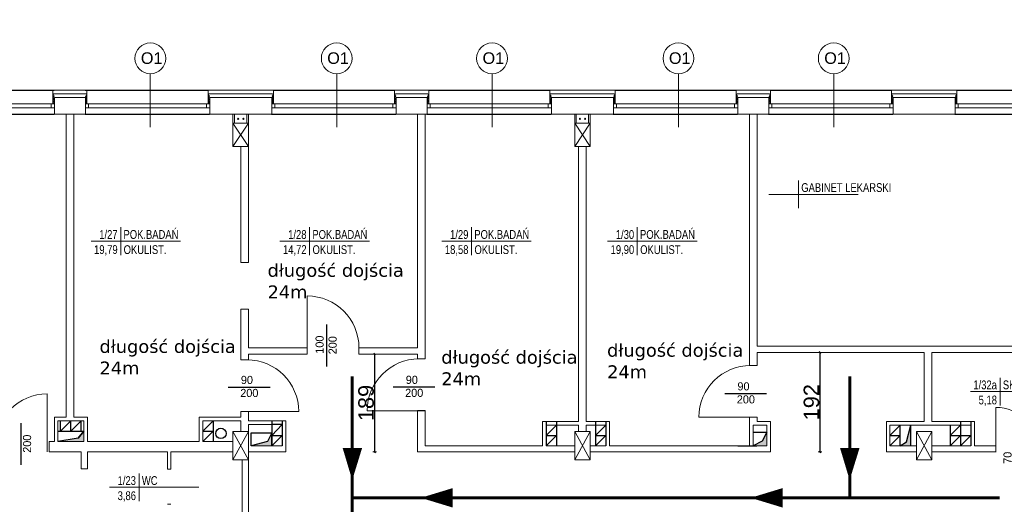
# Model space of a CAD drawing. Header units: millimetres. Extents: x 126553 to 403692, y -95821 to 38049.
# Tile 170 of 256: x 216594 to 218496, y 13562 to 14498. Entities that reach past the tile are written whole.
import ezdxf
from ezdxf.enums import TextEntityAlignment as Align

# ---------------------------------------------------------------- set-up
doc = ezdxf.new("R2010")
doc.units = ezdxf.units.MM
for name, color, linetype, lineweight in [('docieplenie', 6, 'Continuous', 18), ('docieplenie zew.', 6, 'Continuous', 18), ('ewakaucja', 3, 'Continuous', 50), ('OKNA', 7, 'Continuous', 13), ('opisy', 7, 'Continuous', 18), ('TEREN', 1, 'Continuous', 40), ('WYMIAR', 7, 'Continuous', 18), ('ŚCIANY CIENKIE', 7, 'Continuous', 18), ('ŚCIANY GRUBE', 7, 'Continuous', 20)]:
    doc.layers.add(name, color=color, linetype=linetype, lineweight=lineweight)
doc.layers.add('KOMINY', color=94, linetype='Continuous', plot=False)
doc.layers.add('WIDOK', color=7, linetype='Continuous')
doc.styles.add('Arial', font='arial.ttf')
doc.styles.add('STYLE1', font='txt', dxfattribs={"width": 0.8})
doc.linetypes.add('ZIGZAG', pattern='A,0.0001,-0.2,[131,LTYPESHP.SHX,S=0.2,R=0,X=-0.2,Y=0],-0.4,[131,LTYPESHP.SHX,S=0.2,R=180,X=0.2,Y=0],-0.2', length=0.8001)
doc.dimstyles.new('A_100', dxfattribs={"dimtxt": 26, "dimasz": 2, "dimexe": 0, "dimexo": 5, "dimgap": 0.01, "dimtad": 0, "dimdec": 4, "dimrnd": 0.5, "dimdsep": 46, "dimtxsty": 'Arial', "dimblk1": 'K', "dimblk2": 'K', "dimsah": 1, "dimcen": 10, "dimse1": 1, "dimse2": 1, "dimclrd": 256, "dimclre": 256, "dimclrt": 1, "dimadec": 0, "dimazin": 0, "dimtfac": 0.5, "dimtdec": 4, "dimtmove": 0, "dimatfit": 3, "dimldrblk": 'K', "dimfxl": 1, "dimtvp": 0.75, "dimtolj": 1, "dimtzin": 0, "dimlwd": 13, "dimarcsym": 0})
doc.dimstyles.new('cm_cm 1_100', dxfattribs={"dimtxt": 30, "dimasz": 0.5, "dimexe": 5, "dimexo": 3, "dimgap": 1, "dimtad": 1, "dimdec": 1, "dimrnd": 1, "dimdsep": 46, "dimtxsty": 'Arial', "dimblk": 'B', "dimcen": 0, "dimdle": 5, "dimse1": 1, "dimse2": 1, "dimclrd": 256, "dimclre": 256, "dimclrt": 6, "dimadec": 4, "dimazin": 0, "dimtfac": 1, "dimtdec": 1, "dimtmove": 0, "dimatfit": 3, "dimldrblk": 'NONE', "dimfxl": 1, "dimarcsym": 0})

# ---------------------------------------------------------------- blocks, each defined once
blk = doc.blocks.new('METKA')
for p, q in [((0, 26.9), (0, -26.9)), ((-57.4, 0), (115.4, 0))]:
    blk.add_line(p, q)
at = {"layer": 'opisy', "style": 'STYLE1', "width": 0.8, "flags": 4}
for tag, p in [('NUMER', (-6.1, 4.5)), ('POWIERZCHNIA', (-6, -24.6))]:
    blk.add_attdef(tag, text='', height=17, dxfattribs=at).set_placement(p, align=Align.RIGHT)
for tag, p in [('NAZWA', (5.3, 4.6)), ('POSADZKA', (5.6, -24.7))]:
    blk.add_attdef(tag, p, '', height=17, dxfattribs=at)
blk = doc.blocks.new('stolarka01')
at = {"layer": 'opisy', "color": 8}
blk.add_line((7091.2, -3243.9), (7091.2, -3141.1), dxfattribs=at)
at = {"layer": 'opisy'}
blk.add_circle((7091.2, -3111.4), 29.7, dxfattribs=at)
at = {"layer": 'opisy', "insert": (7072.9, -3099.8), "char_height": 22.4, "width": 15.9, "attachment_point": 1}
blk.add_mtext('{\\fArial|b0|i0|c238|p34;O1}', dxfattribs=at)
blk = doc.blocks.new('K')
for p, q in [((0, 10), (0, -10)), ((-10, 0), (10, 0)), ((4.24, 4.24), (-4.24, -4.24))]:
    blk.add_line(p, q)
blk.add_trace([(-4.77, -3.71), (-3.71, -4.77), (3.71, 4.77), (4.77, 3.71)])
blk = doc.blocks.new('*D2984')
at = {"layer": 'Defpoints', "color": 0, "linetype": 'ByBlock', "lineweight": -3}
for p in [(220347.7, 15996.4), (214957.2, 12749.4), (220435.7, 12749.4)]:
    blk.add_point(p, dxfattribs=at)
at = {"layer": 'WYMIAR', "linetype": 'ByBlock', "lineweight": 13}
blk.add_line((214957.2, 15994.4), (214957.2, 12751.4), dxfattribs=at)
at = {"layer": 'WYMIAR', "linetype": 'ByBlock', "lineweight": 13, "xscale": 2, "yscale": 2, "zscale": 2}
for p, rotation in [((214957.2, 15996.4), 90), ((214957.2, 12749.4), 270)]:
    blk.add_blockref('K', p, dxfattribs=dict(at, rotation=rotation))
at = {"layer": 'WYMIAR', "color": 7, "linetype": 'ByBlock', "insert": (214937.3, 14372.9), "char_height": 26, "attachment_point": 5, "rotation": 90, "style": 'Arial'}
blk.add_mtext('\\A1;3247', dxfattribs=at)
blk = doc.blocks.new('B')
at = {"color": 2}
blk.add_line((-3.5, -3.5), (3.5, 3.5), dxfattribs=at)
at = {"color": 6}
blk.add_line((-2.5, 0), (2.5, 0), dxfattribs=at)
blk.add_line((0, -7), (0, 7))
blk = doc.blocks.new('*D3035')
at = {"layer": 'Defpoints', "color": 0, "lineweight": -3}
for p in [(217290.9, 13852.4), (217279.3, 13663.4), (217362.1, 13663.4)]:
    blk.add_point(p, dxfattribs=at)
at = {"layer": 'WYMIAR', "lineweight": -2}
blk.add_line((217279.3, 13851.9), (217279.3, 13663.9), dxfattribs=at)
at = {"layer": 'WYMIAR', "lineweight": -2, "xscale": 0.5, "yscale": 0.5, "zscale": 0.5}
for p, rotation in [((217279.3, 13852.4), 90), ((217279.3, 13663.4), 270)]:
    blk.add_blockref('B', p, dxfattribs=dict(at, rotation=rotation))
at = {"layer": 'WYMIAR', "color": 6, "lineweight": -3, "insert": (217262.9, 13757.9), "char_height": 30, "attachment_point": 5, "rotation": 90, "style": 'Arial'}
blk.add_mtext('189', dxfattribs=at)
blk = doc.blocks.new('_None')
blk = doc.blocks.new('*D3036')
at = {"layer": 'Defpoints', "color": 0, "lineweight": -3}
for p in [(218135.3, 13855.4), (218139.5, 13663.4), (218139.5, 13663.4)]:
    blk.add_point(p, dxfattribs=at)
at = {"layer": 'WYMIAR', "lineweight": -2}
blk.add_line((218139.5, 13854.9), (218139.5, 13663.9), dxfattribs=at)
at = {"layer": 'WYMIAR', "lineweight": -2, "xscale": 0.5, "yscale": 0.5, "zscale": 0.5}
for p, rotation in [((218139.5, 13855.4), 90), ((218139.5, 13663.4), 270)]:
    blk.add_blockref('B', p, dxfattribs=dict(at, rotation=rotation))
at = {"layer": 'WYMIAR', "color": 6, "lineweight": -3, "insert": (218123.2, 13759.4), "char_height": 30, "attachment_point": 5, "rotation": 90, "style": 'Arial'}
blk.add_mtext('192', dxfattribs=at)

msp = doc.modelspace()

# ---------------------------------------------------------------- hatches: boundary and pattern name
at = {"layer": 'KOMINY'}
for points in [[(218314.72702, 13715.36048), (218306.95171, 13682.63549), (218294.72702, 13675.36048), (218314.72702, 13675.36048)], [(216717.72702, 13703.36048), (216706.45053, 13690.06183), (216667.72702, 13683.36048), (216707.72702, 13683.36048), (216717.72702, 13683.36048)], [(216717.72702, 13703.36048), (216706.45053, 13690.06183), (216667.72702, 13683.36048), (216707.72702, 13683.36048), (216717.72702, 13683.36048)], [(217080.72702, 13695.36048), (217080.72702, 13700.36048), (217072.2349, 13683.43019), (217040.72702, 13675.36048), (217080.72702, 13675.36048)], [(217080.72702, 13695.36048), (217080.72702, 13700.36048), (217072.2349, 13683.43019), (217040.72702, 13675.36048), (217080.72702, 13675.36048)], [(218036.72702, 13701.36048), (218027.72491, 13683.89937), (218010.22702, 13675.36048), (218036.72702, 13675.36048)]]:
    msp.add_hatch(color=0, dxfattribs=at).paths.add_polyline_path(points)

# ---------------------------------------------------------------- linework, layer by layer
at = {"layer": 'docieplenie', "color": 0}
for p, q in [((217083.72702, 14361.36048), (217083.72702, 14335.36048)), ((217743.72702, 14361.36048), (217743.72702, 14335.36048)), ((218403.72702, 14361.36048), (218403.72702, 14335.36048)), ((216660.25803, 14344.89126), (216657.77215, 14341.84811)), ((216657.77215, 14341.84811), (216660.29853, 14339.32783)), ((216660.25803, 14349.94168), (216657.9889, 14347.67417)), ((216657.9889, 14347.67417), (216660.25803, 14344.89126)), ((216659.74706, 14354.31586), (216658.07562, 14351.71691)), ((216658.07562, 14351.71691), (216660.25803, 14349.94168)), ((216723.43944, 14346.58265), (216720.95357, 14343.5395)), ((216720.95357, 14343.5395), (216723.47995, 14341.01921)), ((216723.47995, 14341.01921), (216720.97808, 14338.25872)), ((216723.43944, 14351.63306), (216721.17031, 14349.36555)), ((216721.17031, 14349.36555), (216723.43944, 14346.58265)), ((216722.16774, 14354.31586), (216723.43944, 14351.63306)), ((216957.72702, 14335.36048), (216957.72702, 14347.36048)), ((217081.18992, 14340.38491), (217083.18897, 14337.62766)), ((217320.25803, 14344.89126), (217317.77215, 14341.84811)), ((217317.77215, 14341.84811), (217320.29853, 14339.32783)), ((217320.25803, 14349.94168), (217317.9889, 14347.67417)), ((217317.9889, 14347.67417), (217320.25803, 14344.89126)), ((217319.74706, 14354.31586), (217318.07562, 14351.71691)), ((217318.07562, 14351.71691), (217320.25803, 14349.94168)), ((217383.43944, 14346.58265), (217380.95357, 14343.5395)), ((217380.95357, 14343.5395), (217383.47995, 14341.01921)), ((217383.47995, 14341.01921), (217380.97808, 14338.25872)), ((217383.43944, 14351.63306), (217381.17031, 14349.36555)), ((217381.17031, 14349.36555), (217383.43944, 14346.58265)), ((217382.16774, 14354.31586), (217383.43944, 14351.63306)), ((217617.72702, 14335.36048), (217617.72702, 14347.36048)), ((217741.18992, 14340.38491), (217743.18897, 14337.62766)), ((217980.25803, 14344.89126), (217977.77215, 14341.84811)), ((217977.77215, 14341.84811), (217980.29853, 14339.32783)), ((217980.25803, 14349.94168), (217977.9889, 14347.67417)), ((217977.9889, 14347.67417), (217980.25803, 14344.89126)), ((217979.74706, 14354.31586), (217978.07562, 14351.71691)), ((217978.07562, 14351.71691), (217980.25803, 14349.94168)), ((218043.43944, 14346.58265), (218040.95357, 14343.5395)), ((218040.95357, 14343.5395), (218043.47995, 14341.01921)), ((218043.47995, 14341.01921), (218040.97808, 14338.25872)), ((218043.43944, 14351.63306), (218041.17031, 14349.36555)), ((218041.17031, 14349.36555), (218043.43944, 14346.58265)), ((218042.16774, 14354.31586), (218043.43944, 14351.63306)), ((218277.72702, 14335.36048), (218277.72702, 14347.36048)), ((218401.18992, 14340.38491), (218403.18897, 14337.62766)), ((216660.47242, 14339.28204), (216658.02324, 14336.8855)), ((216658.02324, 14336.8855), (216659.04371, 14335.61081)), ((216720.97808, 14338.25872), (216723.47995, 14336.27949)), ((216723.47995, 14336.27949), (216722.75018, 14335.70653)), ((217083.18897, 14337.62766), (217081.11648, 14335.59886)), ((217320.47242, 14339.28204), (217318.02324, 14336.8855)), ((217318.02324, 14336.8855), (217319.04371, 14335.61081)), ((217380.97808, 14338.25872), (217383.47995, 14336.27949)), ((217383.47995, 14336.27949), (217382.75018, 14335.70653)), ((217743.18897, 14337.62766), (217741.11648, 14335.59886)), ((217980.47242, 14339.28204), (217978.02324, 14336.8855)), ((217978.02324, 14336.8855), (217979.04371, 14335.61081)), ((218040.97808, 14338.25872), (218043.47995, 14336.27949)), ((218043.47995, 14336.27949), (218042.75018, 14335.70653)), ((218403.18897, 14337.62766), (218401.11648, 14335.59886))]:
    msp.add_line(p, q, dxfattribs=at)
at = {"layer": 'docieplenie', "color": 0, "linetype": 'ZIGZAG'}
for p, q in [((216659.74706, 14354.31586), (216722.16774, 14354.31586)), ((216960.20856, 14349.81531), (216957.9519, 14346.41637)), ((216957.9519, 14346.41637), (216960.37717, 14343.76689)), ((216959.16578, 14354.33213), (216957.98462, 14352.33173)), ((216957.98462, 14352.33173), (216960.20856, 14349.81531)), ((216960.37717, 14343.76689), (216958.08779, 14340.89099)), ((216958.08779, 14340.89099), (216960.44247, 14338.34179)), ((216959.16578, 14354.33213), (217081.89812, 14354.33213)), ((217083.24994, 14352.02841), (217081.18992, 14349.90557)), ((217081.18992, 14349.90557), (217083.31436, 14347.07512)), ((217083.31436, 14347.07512), (217081.18992, 14345.33821)), ((217081.18992, 14345.33821), (217083.24994, 14342.89377)), ((217083.24994, 14342.89377), (217081.18992, 14340.38491)), ((217081.89812, 14354.33213), (217083.24994, 14352.02841)), ((217319.74706, 14354.31586), (217382.16774, 14354.31586)), ((217620.20856, 14349.81531), (217617.9519, 14346.41637)), ((217617.9519, 14346.41637), (217620.37717, 14343.76689)), ((217619.16578, 14354.33213), (217617.98462, 14352.33173)), ((217617.98462, 14352.33173), (217620.20856, 14349.81531)), ((217620.37717, 14343.76689), (217618.08779, 14340.89099)), ((217618.08779, 14340.89099), (217620.44247, 14338.34179)), ((217619.16578, 14354.33213), (217741.89812, 14354.33213)), ((217743.24994, 14352.02841), (217741.18992, 14349.90557)), ((217741.18992, 14349.90557), (217743.31436, 14347.07512)), ((217743.31436, 14347.07512), (217741.18992, 14345.33821)), ((217741.18992, 14345.33821), (217743.24994, 14342.89377)), ((217743.24994, 14342.89377), (217741.18992, 14340.38491)), ((217741.89812, 14354.33213), (217743.24994, 14352.02841)), ((217979.74706, 14354.31586), (218042.16774, 14354.31586)), ((218280.20856, 14349.81531), (218277.9519, 14346.41637)), ((218277.9519, 14346.41637), (218280.37717, 14343.76689)), ((218279.16578, 14354.33213), (218277.98462, 14352.33173)), ((218277.98462, 14352.33173), (218280.20856, 14349.81531)), ((218280.37717, 14343.76689), (218278.08779, 14340.89099)), ((218278.08779, 14340.89099), (218280.44247, 14338.34179)), ((218279.16578, 14354.33213), (218401.89812, 14354.33213)), ((218403.24994, 14352.02841), (218401.18992, 14349.90557)), ((218401.18992, 14349.90557), (218403.31436, 14347.07512)), ((218403.31436, 14347.07512), (218401.18992, 14345.33821)), ((218401.18992, 14345.33821), (218403.24994, 14342.89377)), ((218403.24994, 14342.89377), (218401.18992, 14340.38491)), ((218401.89812, 14354.33213), (218403.24994, 14352.02841)), ((216960.44247, 14338.34179), (216958.21854, 14335.79268)), ((217620.44247, 14338.34179), (217618.21854, 14335.79268)), ((218280.44247, 14338.34179), (218278.21854, 14335.79268))]:
    msp.add_line(p, q, dxfattribs=at)
at = {"layer": 'docieplenie', "color": 0, "lineweight": 0}
for points in [[(217149.07845, 13864.36048), (217149.07845, 13964.36048)], [(216646.72702, 13675.36048), (216646.72702, 13775.36048)], [(217032.72702, 13741.23505), (217132.72702, 13741.23505)], [(217365.10202, 13742.97726), (217265.10202, 13742.97726)], [(218479.22702, 13669.36048), (218479.22702, 13749.36048)], [(218479.22702, 13669.36048), (218479.22702, 13749.36048)], [(218005.72702, 13730.36048), (217905.72702, 13730.36048)], [(218018.22702, 13722.36048), (218018.22702, 13730.36048)]]:
    msp.add_lwpolyline(points, dxfattribs=at)
at = {"layer": 'docieplenie', "color": 0, "lineweight": 30}
for points in [[(217186.73711, 13828.35957), (217186.73711, 13909.22752)], [(216996.37996, 13788.63261), (217077.24791, 13788.63261)], [(217314.86294, 13788.85732), (217395.73088, 13788.85732)], [(217955.48794, 13776.24054), (218036.35588, 13776.24054)], [(216596.56604, 13638.35568), (216596.56604, 13719.22362)]]:
    msp.add_lwpolyline(points, dxfattribs=at)
at = {"layer": 'docieplenie', "color": 0, "lineweight": 0}
for centre, radius, start, end in [((217149.07845, 13864.36048), 100, 0, 90), ((217032.72702, 13741.23505), 100, 0, 90), ((217365.10202, 13742.97726), 100, 90, 180), ((218005.72702, 13730.36048), 100, 90, 180), ((216646.72702, 13675.36048), 100, 90, 180), ((218479.22702, 13669.36048), 80, 0, 90)]:
    msp.add_arc(centre, radius, start, end, dxfattribs=at)
at = {"layer": 'docieplenie zew.', "color": 0}
for p, q in [((216660.72702, 14361.36048), (216657.72702, 14361.36048)), ((216657.72702, 14361.36048), (216657.72702, 14335.36048)), ((216723.72702, 14361.36048), (216660.72702, 14361.36048)), ((216723.72702, 14347.36048), (216723.72702, 14361.36048)), ((216957.72702, 14335.36048), (216957.72702, 14361.36048)), ((216957.72702, 14347.36048), (216957.72702, 14361.36048)), ((216957.72702, 14361.36048), (217083.72702, 14361.36048)), ((217083.72702, 14361.36048), (217083.72702, 14335.36048)), ((217320.72702, 14361.36048), (217317.72702, 14361.36048)), ((217317.72702, 14361.36048), (217317.72702, 14335.36048)), ((217383.72702, 14361.36048), (217320.72702, 14361.36048)), ((217383.72702, 14347.36048), (217383.72702, 14361.36048)), ((217617.72702, 14335.36048), (217617.72702, 14361.36048)), ((217617.72702, 14347.36048), (217617.72702, 14361.36048)), ((217617.72702, 14361.36048), (217743.72702, 14361.36048)), ((217743.72702, 14361.36048), (217743.72702, 14335.36048)), ((217980.72702, 14361.36048), (217977.72702, 14361.36048)), ((217977.72702, 14361.36048), (217977.72702, 14335.36048)), ((218043.72702, 14361.36048), (217980.72702, 14361.36048)), ((218043.72702, 14347.36048), (218043.72702, 14361.36048)), ((218277.72702, 14335.36048), (218277.72702, 14361.36048)), ((218277.72702, 14347.36048), (218277.72702, 14361.36048)), ((218277.72702, 14361.36048), (218403.72702, 14361.36048)), ((218403.72702, 14361.36048), (218403.72702, 14335.36048)), ((216723.72702, 14335.36048), (216723.72702, 14347.36048)), ((217383.72702, 14335.36048), (217383.72702, 14347.36048)), ((218043.72702, 14335.36048), (218043.72702, 14347.36048)), ((216657.72702, 14335.36048), (216660.72702, 14335.36048)), ((216720.72702, 14335.36048), (216723.72702, 14335.36048)), ((216960.72702, 14335.36048), (216957.72702, 14335.36048)), ((216960.72702, 14335.36048), (216957.72702, 14335.36048)), ((217083.72702, 14335.36048), (217080.72702, 14335.36048)), ((217083.72702, 14335.36048), (217080.72702, 14335.36048)), ((217317.72702, 14335.36048), (217320.72702, 14335.36048)), ((217380.72702, 14335.36048), (217383.72702, 14335.36048)), ((217620.72702, 14335.36048), (217617.72702, 14335.36048)), ((217620.72702, 14335.36048), (217617.72702, 14335.36048)), ((217743.72702, 14335.36048), (217740.72702, 14335.36048)), ((217743.72702, 14335.36048), (217740.72702, 14335.36048)), ((217977.72702, 14335.36048), (217980.72702, 14335.36048)), ((218040.72702, 14335.36048), (218043.72702, 14335.36048)), ((218280.72702, 14335.36048), (218277.72702, 14335.36048)), ((218280.72702, 14335.36048), (218277.72702, 14335.36048)), ((218403.72702, 14335.36048), (218400.72702, 14335.36048)), ((218403.72702, 14335.36048), (218400.72702, 14335.36048))]:
    msp.add_line(p, q, dxfattribs=at)
at = {"layer": 'ewakaucja', "color": 3, "lineweight": 60}
for points in [[(217236.18646, 13574.859), (217236.18646, 13808.93893)], [(218196.96056, 13574.859), (218196.96056, 13808.93893)], [(217236.18646, 12889.88599), (217236.18646, 13574.859), (218486.03612, 13574.859)]]:
    msp.add_lwpolyline(points, dxfattribs=at)
for points in [[(217236.05905, 13609.08392, 0, 37.5, 0), (217236.31388, 13670.78664, 37.5, 37.5, 0)], [(218196.83314, 13609.08392, 0, 37.5, 0), (218197.08797, 13670.78664, 37.5, 37.5, 0)], [(217368.46243, 13574.859, 0, 37.5, 0), (217430.16567, 13574.859, 37.5, 37.5, 0)], [(218005.61174, 13574.859, 0, 37.5, 0), (218067.31499, 13574.859, 37.5, 37.5, 0)]]:
    msp.add_lwpolyline(points, format="xyseb", dxfattribs=at)
at = {"layer": 'KOMINY', "color": 0}
for p, q in [((216672.72702, 13703.36048), (216672.72702, 13723.36048)), ((216692.72702, 13723.36048), (216672.72702, 13703.36048)), ((216692.72702, 13723.36048), (216672.72702, 13703.36048)), ((216672.72702, 13703.36048), (216672.72702, 13723.36048)), ((216692.72702, 13703.36048), (216692.72702, 13723.36048)), ((216712.72702, 13723.36048), (216692.72702, 13703.36048)), ((216692.72702, 13703.36048), (216692.72702, 13723.36048)), ((216712.72702, 13703.36048), (216712.72702, 13723.36048)), ((216967.22702, 13723.75827), (216947.22702, 13703.75827)), ((216967.22702, 13723.75827), (216967.22702, 13683.75827)), ((216967.22702, 13723.36048), (216967.22702, 13683.36048)), ((217080.72702, 13723.36048), (217080.72702, 13675.36048)), ((217080.72702, 13723.36048), (217080.72702, 13675.36048)), ((217100.72702, 13716.36048), (217080.72702, 13695.36048)), ((217100.72702, 13716.36048), (217080.72702, 13695.36048)), ((217100.72702, 13716.36048), (217080.72702, 13716.36048)), ((217100.72702, 13723.36048), (217100.72702, 13675.36048)), ((217610.72702, 13722.36048), (217610.72702, 13675.36048)), ((217630.72702, 13715.36048), (217610.72702, 13695.36048)), ((217630.72702, 13722.36048), (217630.72702, 13675.36048)), ((217705.72702, 13722.36048), (217705.72702, 13675.36048)), ((217725.72702, 13715.36048), (217705.72702, 13695.36048)), ((217725.72702, 13722.36048), (217725.72702, 13675.36048)), ((218294.72702, 13715.36048), (218274.72702, 13695.36048)), ((218294.72702, 13675.36048), (218294.72702, 13715.36048)), ((218306.95171, 13682.63549), (218314.72702, 13715.36048)), ((218314.72702, 13675.36048), (218314.72702, 13715.36048)), ((218390.72702, 13715.36048), (218390.72702, 13675.36048)), ((218410.72702, 13715.36048), (218390.72702, 13695.36048)), ((218410.72702, 13722.36048), (218410.72702, 13675.36048)), ((218430.72702, 13722.36048), (218430.72702, 13675.36048)), ((216667.72702, 13703.36048), (216717.72702, 13703.36048)), ((216667.72702, 13703.36048), (216717.72702, 13703.36048)), ((216706.45053, 13690.06183), (216717.72702, 13703.36048)), ((216717.72702, 13703.36048), (216706.45053, 13690.06183)), ((216717.72702, 13703.36048), (216706.45053, 13690.06183)), ((216706.45053, 13690.06183), (216717.72702, 13703.36048)), ((216947.22702, 13703.75827), (216967.22702, 13703.75827)), ((216967.22702, 13703.75827), (216947.22702, 13683.75827)), ((217040.72702, 13675.36048), (217040.72702, 13700.36048)), ((217040.72702, 13700.36048), (217080.72702, 13700.36048)), ((217040.72702, 13675.36048), (217040.72702, 13700.36048)), ((217040.72702, 13700.36048), (217080.72702, 13700.36048)), ((217080.72702, 13700.36048), (217072.2349, 13683.43019)), ((217080.72702, 13700.36048), (217072.2349, 13683.43019)), ((217080.72702, 13675.36048), (217080.72702, 13695.36048)), ((217080.72702, 13695.36048), (217100.72702, 13695.36048)), ((217100.72702, 13695.36048), (217080.72702, 13675.36048)), ((217080.72702, 13675.36048), (217080.72702, 13695.36048)), ((217080.72702, 13695.36048), (217100.72702, 13695.36048)), ((217100.72702, 13695.36048), (217080.72702, 13675.36048)), ((217610.72702, 13695.36048), (217630.72702, 13695.36048)), ((217630.72702, 13695.36048), (217610.72702, 13675.36048)), ((217705.72702, 13695.36048), (217725.72702, 13695.36048)), ((217725.72702, 13695.36048), (217705.72702, 13675.36048)), ((218010.22702, 13701.36048), (218036.72702, 13701.36048)), ((218036.72702, 13701.36048), (218027.72491, 13683.89937)), ((218274.72702, 13695.36048), (218294.72702, 13695.36048)), ((218294.72702, 13695.36048), (218274.72702, 13675.36048)), ((218390.72702, 13695.36048), (218430.72702, 13695.36048)), ((218410.72702, 13695.36048), (218390.72702, 13675.36048)), ((218430.72702, 13695.36048), (218410.72702, 13675.36048)), ((216706.45053, 13690.06183), (216667.72702, 13683.36048)), ((217072.2349, 13683.43019), (217040.72702, 13675.36048)), ((217072.2349, 13683.43019), (217040.72702, 13675.36048)), ((217980.72702, 13675.36048), (218017.72702, 13675.36048)), ((218027.72491, 13683.89937), (218010.22702, 13675.36048)), ((218294.72702, 13675.36048), (218306.95171, 13682.63549))]:
    msp.add_line(p, q, dxfattribs=at)
msp.add_circle((216982.51731, 13699.12901), 10, dxfattribs=at)
at = {"layer": 'OKNA', "color": 0}
for p, q in [((216420.10202, 14335.36048), (216660.10202, 14335.36048)), ((216420.10202, 14327.36048), (216660.10202, 14327.36048)), ((216654.72702, 14327.36048), (216654.72702, 14335.36048)), ((216720.10202, 14335.36048), (216960.10202, 14335.36048)), ((216720.10202, 14327.36048), (216960.10202, 14327.36048)), ((216726.72702, 14327.36048), (216726.72702, 14335.36048)), ((216954.72702, 14327.36048), (216954.72702, 14335.36048)), ((217080.10202, 14335.36048), (217320.10202, 14335.36048)), ((217080.10202, 14327.36048), (217320.10202, 14327.36048)), ((217086.72702, 14327.36048), (217086.72702, 14335.36048)), ((217314.72702, 14327.36048), (217314.72702, 14335.36048)), ((217380.10202, 14335.36048), (217620.10202, 14335.36048)), ((217380.10202, 14327.36048), (217620.10202, 14327.36048)), ((217386.72702, 14327.36048), (217386.72702, 14335.36048)), ((217614.72702, 14327.36048), (217614.72702, 14335.36048)), ((217740.10202, 14335.36048), (217980.10202, 14335.36048)), ((217740.10202, 14327.36048), (217980.10202, 14327.36048)), ((217746.72702, 14327.36048), (217746.72702, 14335.36048)), ((217974.72702, 14327.36048), (217974.72702, 14335.36048)), ((218040.72702, 14335.36048), (218280.10202, 14335.36048)), ((218040.72702, 14327.36048), (218280.10202, 14327.36048)), ((218046.72702, 14327.36048), (218046.72702, 14335.36048)), ((218274.72702, 14327.36048), (218274.72702, 14335.36048)), ((218400.10202, 14335.36048), (218640.10202, 14335.36048)), ((218400.10202, 14327.36048), (218640.10202, 14327.36048)), ((218406.72702, 14327.36048), (218406.72702, 14335.36048))]:
    msp.add_line(p, q, dxfattribs=at)
at = {"layer": 'WIDOK', "color": 0}
for p, q in [((216420.10202, 14361.36048), (216660.10202, 14361.36048)), ((216720.10202, 14361.36048), (216957.72702, 14361.36048)), ((217083.72702, 14361.36048), (217317.72702, 14361.36048)), ((217383.72702, 14361.36048), (217617.72702, 14361.36048)), ((217743.72702, 14361.36048), (217977.72702, 14361.36048)), ((218043.72702, 14361.36048), (218277.72702, 14361.36048)), ((218403.72702, 14361.36048), (218637.72702, 14361.36048)), ((217080.10202, 14347.36048), (217080.72702, 14347.36048)), ((217380.10202, 14347.36048), (217380.72702, 14347.36048)), ((217740.10202, 14347.36048), (217740.72702, 14347.36048)), ((216420.10202, 14315.36048), (216660.10202, 14315.36048)), ((216720.10202, 14315.36048), (216960.10202, 14315.36048)), ((217080.10202, 14315.36048), (217320.10202, 14315.36048)), ((217380.10202, 14315.36048), (217620.10202, 14315.36048)), ((217740.10202, 14315.36048), (217980.10202, 14315.36048)), ((218040.10202, 14315.36048), (218280.10202, 14315.36048)), ((218400.10202, 14315.36048), (218640.10202, 14315.36048))]:
    msp.add_line(p, q, dxfattribs=at)
at = {"layer": 'ŚCIANY CIENKIE', "color": 0}
for p, q in [((217035.72702, 14297.86048), (217005.72702, 14252.86048)), ((217005.72702, 14297.86048), (217035.72702, 14252.86048)), ((217695.72702, 14297.86048), (217665.72702, 14252.86048)), ((217665.72702, 14297.86048), (217695.72702, 14252.86048)), ((217035.72702, 13702.86048), (217005.72702, 13647.86048)), ((217035.72702, 13647.86048), (217005.72702, 13702.86048)), ((217695.72702, 13702.86048), (217665.72702, 13647.86048)), ((217695.72702, 13647.86048), (217665.72702, 13702.86048)), ((218355.72702, 13702.86048), (218325.72702, 13647.86048)), ((218355.72702, 13647.86048), (218325.72702, 13702.86048))]:
    msp.add_line(p, q, dxfattribs=at)
at = {"layer": 'ŚCIANY GRUBE', "color": 0}
for p, q in [((216660.72702, 14347.36048), (216660.72702, 14315.36048)), ((216660.72702, 14347.36048), (216720.72702, 14347.36048)), ((216660.72702, 14347.36048), (216720.72702, 14347.36048)), ((216720.72702, 14347.36048), (216720.72702, 14315.36048)), ((216960.72702, 14347.36048), (216960.72702, 14315.36048)), ((216960.72702, 14347.36048), (217080.72702, 14347.36048)), ((217080.72702, 14347.36048), (217080.72702, 14315.36048)), ((217320.72702, 14347.36048), (217320.72702, 14315.36048)), ((217380.72702, 14347.36048), (217320.72702, 14347.36048)), ((217380.72702, 14315.36048), (217380.72702, 14347.36048)), ((217620.72702, 14347.36048), (217620.72702, 14315.36048)), ((217740.72702, 14347.36048), (217620.72702, 14347.36048)), ((217740.72702, 14315.36048), (217740.72702, 14347.36048)), ((217980.72702, 14347.36048), (217980.72702, 14315.36048)), ((218040.72702, 14347.36048), (217980.72702, 14347.36048)), ((218040.72702, 14315.36048), (218040.72702, 14347.36048)), ((218280.72702, 14347.36048), (218280.72702, 14315.36048)), ((218400.72702, 14347.36048), (218280.72702, 14347.36048)), ((218400.72702, 14315.36048), (218400.72702, 14347.36048)), ((216660.72702, 14315.36048), (216720.72702, 14315.36048)), ((216683.22702, 13730.36048), (216683.22702, 14315.36048)), ((216698.22702, 13730.36048), (216698.22702, 14315.36048)), ((217080.72702, 14315.36048), (216960.72702, 14315.36048)), ((217005.72702, 14297.86048), (217005.72702, 14315.36048)), ((217008.72702, 14297.86048), (217008.72702, 14315.36048)), ((217032.72702, 14297.86048), (217032.72702, 14315.36048)), ((217035.72702, 14297.86048), (217035.72702, 14315.36048)), ((217320.72702, 14315.36048), (217380.72702, 14315.36048)), ((217362.10202, 13864.36048), (217362.10202, 14315.36048)), ((217377.10202, 13843.15742), (217377.10202, 14315.36048)), ((217620.72702, 14315.36048), (217740.72702, 14315.36048)), ((217665.72702, 14297.86048), (217665.72702, 14315.36048)), ((217668.72702, 14297.86048), (217668.72702, 14315.36048)), ((217692.72702, 14297.86048), (217692.72702, 14315.36048)), ((217695.72702, 14297.86048), (217695.72702, 14315.36048)), ((217980.72702, 14315.36048), (218040.72702, 14315.36048)), ((218003.22702, 13830.54064), (218003.22702, 14315.36048)), ((218018.22702, 13867.36048), (218018.22702, 14315.36048)), ((218280.72702, 14315.36048), (218400.72702, 14315.36048)), ((217005.72702, 14297.86048), (217035.72702, 14297.86048)), ((217005.72702, 14297.86048), (217005.72702, 14252.86048)), ((217035.72702, 14252.86048), (217035.72702, 14297.86048)), ((217665.72702, 14297.86048), (217695.72702, 14297.86048)), ((217665.72702, 14297.86048), (217665.72702, 14252.86048)), ((217695.72702, 14252.86048), (217695.72702, 14297.86048)), ((217005.72702, 14252.86048), (217035.72702, 14252.86048)), ((217020.72702, 14028.96033), (217020.72702, 14252.86048)), ((217035.72702, 14028.96033), (217035.72702, 14252.86048)), ((217665.72702, 14252.86048), (217695.72702, 14252.86048)), ((217673.22702, 13843.15742), (217673.22702, 14252.86048)), ((217688.22702, 13843.15742), (217688.22702, 14252.86048)), ((217035.72702, 14028.96033), (217020.72702, 14028.96033)), ((217020.72702, 13841.23505), (217020.72702, 13938.96033)), ((217035.72702, 13938.96033), (217020.72702, 13938.96033)), ((217035.72702, 13864.36048), (217035.72702, 13938.96033)), ((217149.07845, 13864.36048), (217035.72702, 13864.36048)), ((217149.07845, 13852.36048), (217149.07845, 13864.36048)), ((217149.07845, 13864.36048), (217149.07845, 13852.36048)), ((217362.10202, 13864.36048), (217249.07845, 13864.36048)), ((218018.22702, 13867.36048), (218342.51344, 13867.36048)), ((218341.47702, 13867.36048), (218546.01039, 13867.36048)), ((217149.07845, 13852.36048), (217035.72702, 13852.36048)), ((217035.72702, 13841.23505), (217035.72702, 13852.36048)), ((217149.07845, 13852.08012), (217149.07845, 13864.08012)), ((217149.07845, 13852.08007), (217149.07845, 13864.08007)), ((217149.07845, 13852.08007), (217149.07845, 13862.08007)), ((217249.07845, 13864.08012), (217249.07845, 13852.08012)), ((217362.10202, 13852.36048), (217249.07845, 13852.36048)), ((217362.10202, 13843.15742), (217362.10202, 13852.36048)), ((218018.22702, 13830.54064), (218018.22702, 13855.36048)), ((218018.22702, 13855.36048), (218340.72702, 13855.36048)), ((218340.72702, 13722.36048), (218340.72702, 13855.36048)), ((218355.72702, 13722.31076), (218355.72702, 13855.36048)), ((218355.72702, 13855.36048), (218664.72702, 13855.36048)), ((217035.72702, 13841.23505), (217020.72702, 13841.23505)), ((217020.72702, 13841.23505), (217035.72702, 13841.23505)), ((217035.72702, 13841.23505), (217020.72702, 13841.23505)), ((217020.72702, 13841.23505), (217032.72702, 13841.23505)), ((217020.72702, 13841.23505), (217032.72702, 13841.23505)), ((217026.72702, 13841.23505), (217035.72702, 13841.23505)), ((217362.10202, 13843.15742), (217377.10202, 13843.15742)), ((217377.10202, 13843.15742), (217362.10202, 13843.15742)), ((217377.10202, 13842.97726), (217365.10202, 13842.97726)), ((217673.22702, 13843.15742), (217673.22702, 13722.36048)), ((217688.22702, 13843.15742), (217688.22702, 13722.36048)), ((218003.22702, 13830.54064), (218018.22702, 13830.54064)), ((218017.72702, 13830.36048), (218003.22702, 13830.36048)), ((218003.22702, 13830.36048), (218003.22702, 13830.32923)), ((218018.22702, 13830.36048), (218003.22702, 13830.36048)), ((218017.72702, 13830.36048), (218005.72702, 13830.36048)), ((217020.72702, 13730.36048), (217020.72702, 13741.23505)), ((217020.72702, 13741.23505), (217035.72702, 13741.23505)), ((217026.72702, 13741.23505), (217034.22702, 13741.23505)), ((217035.72702, 13723.36048), (217035.72702, 13741.23505)), ((217362.10202, 13663.36048), (217362.10202, 13743.15742)), ((217362.10202, 13743.15742), (217377.10202, 13743.15742)), ((217377.10202, 13743.15742), (217362.10202, 13743.15742)), ((217377.10202, 13742.97726), (217362.10202, 13742.97726)), ((217377.10202, 13743.15742), (217377.10202, 13675.36048)), ((216660.72702, 13730.36048), (216683.22702, 13730.36048)), ((216660.72702, 13683.36048), (216660.72702, 13730.36048)), ((216667.72702, 13723.36048), (216717.72702, 13723.36048)), ((216667.72702, 13683.36048), (216667.72702, 13723.36048)), ((216667.72702, 13723.36048), (216667.72702, 13703.36048)), ((216698.22702, 13730.36048), (216724.72702, 13730.36048)), ((216717.72702, 13723.36048), (216717.72702, 13683.36048)), ((216724.72702, 13730.36048), (216724.72702, 13683.36048)), ((217020.72702, 13730.36048), (216940.22702, 13730.36048)), ((216940.22702, 13730.36048), (216940.22702, 13683.36048)), ((217020.72702, 13723.36048), (216947.22702, 13723.36048)), ((216947.22702, 13723.36048), (216947.22702, 13683.36048)), ((217020.72702, 13702.86048), (217020.72702, 13723.36048)), ((217035.72702, 13723.36048), (217107.72702, 13723.36048)), ((217035.72702, 13716.36048), (217100.72702, 13716.36048)), ((217035.72702, 13702.86048), (217035.72702, 13716.36048)), ((217100.72702, 13716.36048), (217100.72702, 13675.36048)), ((217107.72702, 13723.36048), (217107.72702, 13663.36048)), ((217673.22702, 13722.36048), (217603.72702, 13722.36048)), ((217603.72702, 13722.36048), (217603.72702, 13675.36048)), ((217673.22702, 13715.36048), (217610.72702, 13715.36048)), ((217610.72702, 13715.36048), (217610.72702, 13675.36048)), ((217673.22702, 13715.36048), (217673.22702, 13702.86048)), ((217688.22702, 13722.36048), (217732.72702, 13722.36048)), ((217688.22702, 13715.36048), (217725.72702, 13715.36048)), ((217688.22702, 13715.36048), (217688.22702, 13702.86048)), ((217725.72702, 13715.36048), (217725.72702, 13675.36048)), ((217732.72702, 13722.36048), (217732.72702, 13675.36048)), ((218018.22702, 13730.36048), (218002.72702, 13730.36048)), ((218003.22702, 13730.54064), (218003.22702, 13675.36048)), ((218036.72702, 13715.36048), (218010.22702, 13715.36048)), ((218010.22702, 13715.36048), (218010.22702, 13675.36048)), ((218043.72702, 13722.36048), (218018.22702, 13722.36048)), ((218036.72702, 13675.36048), (218036.72702, 13715.36048)), ((218043.72702, 13663.36048), (218043.72702, 13722.36048)), ((218267.72702, 13663.36048), (218267.72702, 13722.36048)), ((218267.72702, 13722.36048), (218340.72702, 13722.36048)), ((218274.72702, 13675.36048), (218274.72702, 13715.36048)), ((218274.72702, 13715.36048), (218348.22702, 13715.36048)), ((218348.22702, 13715.36048), (218430.72702, 13715.36048)), ((218355.72702, 13722.36048), (218437.72702, 13722.36048)), ((218430.72702, 13715.36048), (218430.72702, 13675.36048)), ((218437.72702, 13722.36048), (218437.72702, 13675.36048)), ((216667.72702, 13683.36048), (216667.72702, 13697.36048)), ((217005.72702, 13702.86048), (217005.72702, 13647.86048)), ((217005.72702, 13702.86048), (217035.72702, 13702.86048)), ((217035.72702, 13647.86048), (217035.72702, 13702.86048)), ((217665.72702, 13702.86048), (217665.72702, 13647.86048)), ((217665.72702, 13702.86048), (217695.72702, 13702.86048)), ((217695.72702, 13647.86048), (217695.72702, 13702.86048)), ((218325.72702, 13702.86048), (218325.72702, 13647.86048)), ((218325.72702, 13702.86048), (218355.72702, 13702.86048)), ((218355.72702, 13647.86048), (218355.72702, 13702.86048)), ((216646.72702, 13675.36048), (216646.72702, 13663.36048)), ((216650.72702, 13663.36048), (216650.72702, 13683.36048)), ((216650.72702, 13683.36048), (216660.72702, 13683.36048)), ((216657.72702, 13683.36048), (216660.72702, 13683.36048)), ((216667.72702, 13683.36048), (216717.72702, 13683.36048)), ((216667.72702, 13683.36048), (216707.72702, 13683.36048)), ((216724.72702, 13683.36048), (216940.22702, 13683.36048)), ((216947.22702, 13683.36048), (217005.72702, 13683.36048)), ((217080.72702, 13675.36048), (217040.72702, 13675.36048)), ((217043.22702, 13675.36048), (217100.72702, 13675.36048)), ((217377.10202, 13675.36048), (217603.72702, 13675.36048)), ((217610.72702, 13675.36048), (217665.72702, 13675.36048)), ((217725.72702, 13675.36048), (217695.72702, 13675.36048)), ((217732.72702, 13675.36048), (218003.22702, 13675.36048)), ((218010.22702, 13675.36048), (218036.22702, 13675.36048)), ((218036.22702, 13675.36048), (218036.72702, 13675.36048)), ((218274.72702, 13675.36048), (218325.72702, 13675.36048)), ((218430.72702, 13675.36048), (218355.72702, 13675.36048)), ((218479.22702, 13675.36048), (218437.72702, 13675.36048)), ((218479.22702, 13675.36048), (218479.22702, 13663.36048)), ((218479.22702, 13674.89718), (218479.22702, 13662.89718)), ((216646.72702, 13674.07618), (216646.72702, 13663.36048)), ((216650.72702, 13663.36048), (216712.72702, 13663.36048)), ((216712.72702, 13663.36048), (216712.72702, 13630.5105)), ((216724.72702, 13663.36048), (216724.72702, 13630.5105)), ((216724.72702, 13663.36048), (216878.94972, 13663.36048)), ((216878.94972, 13663.36048), (216878.94972, 13629.88805)), ((216885.94972, 13663.36048), (216885.94972, 13629.88805)), ((216885.94972, 13663.36048), (217005.72702, 13663.36048)), ((217035.72702, 13663.36048), (217107.72702, 13663.36048)), ((217362.10202, 13663.36048), (217387.72702, 13663.36048)), ((217387.72702, 13663.36048), (217575.72702, 13663.36048)), ((217575.72702, 13663.36048), (217665.72702, 13663.36048)), ((217695.72702, 13663.36048), (217765.12214, 13663.36048)), ((217695.72702, 13663.36048), (218043.72702, 13663.36048)), ((218267.72702, 13663.36048), (218325.72702, 13663.36048)), ((218437.72702, 13663.36048), (218355.72702, 13663.36048)), ((218437.72702, 13663.36048), (218479.22702, 13663.36048)), ((218479.22702, 13663.36048), (218479.22702, 13669.36048)), ((218479.22702, 13669.36048), (218479.22702, 13663.36048)), ((218479.22702, 13663.36048), (218479.22702, 13669.36048)), ((218479.22702, 13669.36048), (218479.22702, 13663.36048)), ((217005.72702, 13647.86048), (217035.72702, 13647.86048)), ((217023.72702, 13647.86048), (217023.72702, 13533.36048)), ((217035.72702, 13647.86048), (217035.72702, 13407.86048)), ((217665.72702, 13647.86048), (217695.72702, 13647.86048)), ((218325.72702, 13647.86048), (218355.72702, 13647.86048)), ((216712.72702, 13630.5105), (216724.72702, 13630.5105)), ((216878.94972, 13629.88805), (216885.94972, 13629.88805)), ((216878.94972, 13562.38393), (216885.94972, 13562.38393))]:
    msp.add_line(p, q, dxfattribs=at)
for centre in [(217015.81269, 14306.30644), (217025.81269, 14306.30644), (217675.81269, 14306.30644), (217685.81269, 14306.30644)]:
    msp.add_circle(centre, 1.06853, dxfattribs=at)

# ---------------------------------------------------------------- block references
at = {"layer": 'opisy', "color": 0}
ref = msp.add_blockref('METKA', (218098.03746, 14160.50004), dxfattribs=at)
ref.add_attrib('NAZWA', 'GABINET LEKARSKI', (218103.37871, 14165.05903), dxfattribs={"height": 17, "style": 'STYLE1', "width": 0.8, "flags": 4})
for p, values in [((216788.94374, 14070.0116), {'NAZWA': 'POK.BADAŃ', 'POSADZKA': 'OKULIST.', 'NUMER': '1/27', 'POWIERZCHNIA': '19,79'}), ((217153.82395, 14070.0116), {'NAZWA': 'POK.BADAŃ', 'POSADZKA': 'OKULIST.', 'NUMER': '1/28', 'POWIERZCHNIA': '14,72'}), ((217466.57324, 14070.0116), {'NAZWA': 'POK.BADAŃ', 'POSADZKA': 'OKULIST.', 'NUMER': '1/29', 'POWIERZCHNIA': '18,58'}), ((217786.68123, 14070.0116), {'NAZWA': 'POK.BADAŃ', 'POSADZKA': 'OKULIST.', 'NUMER': '1/30', 'POWIERZCHNIA': '19,90'})]:
    msp.add_blockref('METKA', p, dxfattribs=at).add_auto_attribs(values)
ref = msp.add_blockref('METKA', (218487.43202, 13779.81801), dxfattribs=at)
ref.add_attrib('NAZWA', 'SKŁ.SPRZ.', (218492.77327, 13784.377), dxfattribs={"height": 17, "style": 'STYLE1', "width": 0.8, "flags": 4})
ref.add_attrib('NUMER', '1/32a', dxfattribs={"height": 17, "style": 'STYLE1', "width": 0.8, "flags": 4}).set_placement((218481.28956, 13784.28544), align=Align.RIGHT)
ref.add_attrib('POWIERZCHNIA', '5,18', dxfattribs={"height": 17, "style": 'STYLE1', "width": 0.8, "flags": 4}).set_placement((218481.39101, 13755.18024), align=Align.RIGHT)
ref = msp.add_blockref('METKA', (216824.40475, 13595.11113), dxfattribs=at)
ref.add_attrib('NAZWA', 'WC ', (216829.746, 13599.67012), dxfattribs={"height": 17, "style": 'STYLE1', "width": 0.8, "flags": 4})
ref.add_attrib('NUMER', '1/23', dxfattribs={"height": 17, "style": 'STYLE1', "width": 0.8, "flags": 4}).set_placement((216818.2623, 13599.57856), align=Align.RIGHT)
ref.add_attrib('POWIERZCHNIA', '3,86', dxfattribs={"height": 17, "style": 'STYLE1', "width": 0.8, "flags": 4}).set_placement((216818.36374, 13570.47336), align=Align.RIGHT)
at = {"layer": 'TEREN', "color": 0}
for p in [(209754.88685, 17534.37801), (210114.88685, 17534.37801), (210414.88685, 17534.37801), (210774.88685, 17534.37801), (211074.88685, 17534.37801)]:
    msp.add_blockref('stolarka01', p, dxfattribs=at)

# ---------------------------------------------------------------- texts
at = {"layer": 'opisy', "color": 1, "true_color": 0xff0000, "char_height": 25, "width": 670.8506442, "attachment_point": 1}
for insert in [(217072.4862, 14026.44024), (216747.92009, 13879.54063), (217728.39155, 13872.23316), (217408.06193, 13858.76263)]:
    msp.add_mtext('{\\fVerdana|b0|i0|c238|p34;długość dojścia \\P24m}', dxfattribs=dict(at, insert=insert))
at = {"layer": 'opisy', "color": 0, "char_height": 15.68, "width": 11.13, "attachment_point": 1, "rotation": 90}
for s, insert in [('100', (217165.15418, 13852.98759)), ('200', (217190.29717, 13851.79971)), ('200', (216600.12609, 13661.79581))]:
    msp.add_mtext(s, dxfattribs=dict(at, insert=insert))
at = {"layer": 'opisy', "color": 0, "char_height": 15.68, "width": 11.13, "attachment_point": 1}
for s, insert in [('90', (217021.00798, 13810.21554)), ('90', (217339.49096, 13810.44025)), ('90', (217980.11596, 13797.82347)), ('200', (217019.8201, 13785.07255)), ('200', (217338.30308, 13785.29726)), ('200', (217978.92808, 13772.68049))]:
    msp.add_mtext(s, dxfattribs=dict(at, insert=insert))
at = {"layer": 'opisy', "color": 7, "insert": (218493.94875, 13640.48449), "char_height": 15.68, "width": 11.13, "attachment_point": 1, "rotation": 90}
msp.add_mtext('70', dxfattribs=at)

# ---------------------------------------------------------------- dimensions: what is measured, and where the dimension line sits
at = {"layer": 'WYMIAR', "color": 0, "linetype": 'ByBlock'}
dim = msp.add_linear_dim(base=(214957.23434, 12749.36067), p1=(220347.72702, 15996.36048), p2=(220435.72702, 12749.36067), angle=90, dimstyle='A_100', override={"dimclrt": 7, "dimtmove": 1}, dxfattribs=at)
dim.commit()
dim.dimension.update_dxf_attribs({"geometry": '*D2984', "text_midpoint": (214937.30869, 14372.86057)})
at = {"layer": 'WYMIAR', "color": 6, "lineweight": -3}
for base, p1, p2, picture, middle in [((217279.25102, 13663.36048), (217290.8545, 13852.36048), (217362.10202, 13663.36048), '*D3035', (217262.93383, 13757.86048)), ((218139.49844, 13663.36048), (218135.31691, 13855.36048), (218139.49844, 13663.36048), '*D3036', (218123.18125, 13759.36048))]:
    dim = msp.add_linear_dim(base=base, p1=p1, p2=p2, angle=90, dimstyle='cm_cm 1_100', dxfattribs=at)
    dim.commit()
    dim.dimension.update_dxf_attribs({"geometry": picture, "text_midpoint": middle})

doc.saveas('drawing.dxf')
